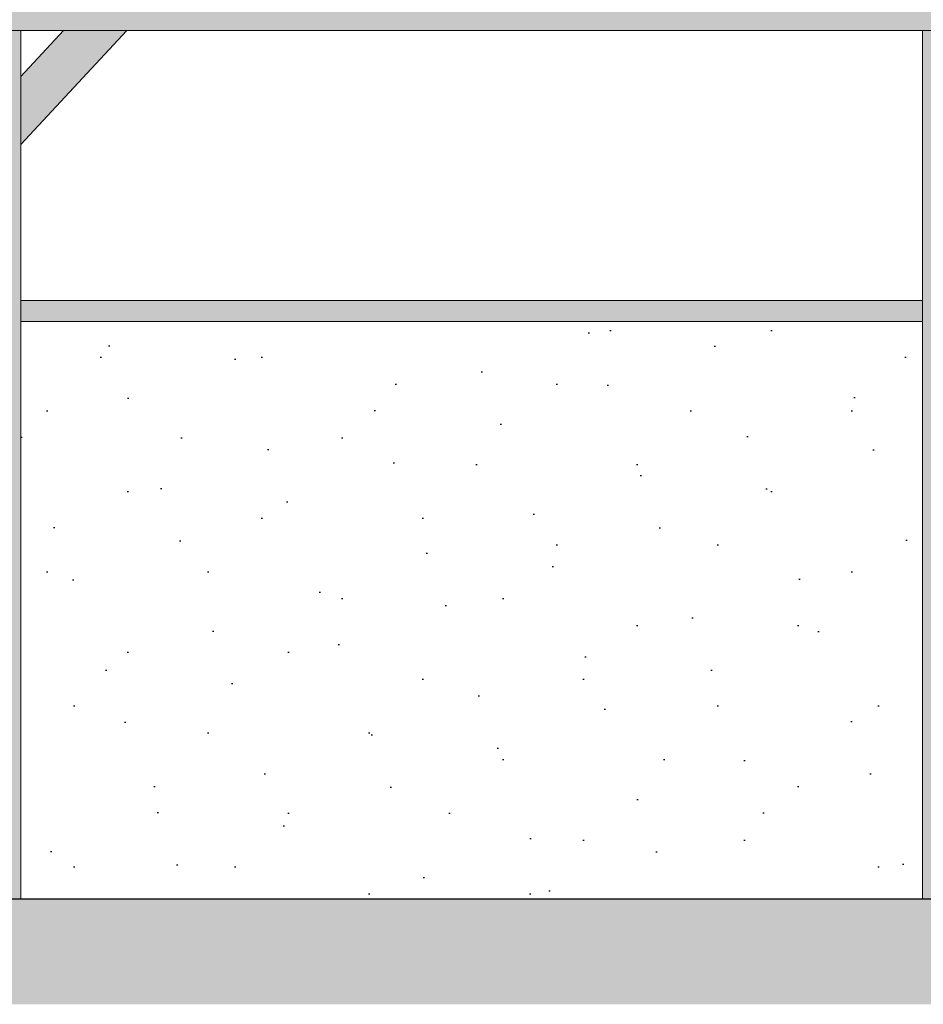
# Model space of a CAD drawing. Extents: x -547885 to -186295, y -25370 to 156194.
# Tile 234 of 256: x -366566 to -364422, y -20600 to -18264. Entities that reach past the tile are written whole.
import ezdxf

# ---------------------------------------------------------------- set-up
doc = ezdxf.new("R2010")
doc.units = 0
doc.header["$MEASUREMENT"] = 0
for name, color, linetype, lineweight in [('Arch stropy_Nr_Pióra__1', 7, 'Continuous', 25), ('arch wypelnienia_Nr_Pióra__1', 7, 'Continuous', 25), ('arch wypelnienia_Nr_Pióra__21', 7, 'Continuous', 9), ('INWENT KONST. DREWNIANA_Nr_Pióra__21', 7, 'Continuous', 9), ('INWENT.ŚCIANY_Nr_Pióra__21', 7, 'Continuous', 9)]:
    doc.layers.add(name, color=color, linetype=linetype, lineweight=lineweight)
doc.layers.add('arch wypelnienia_Nr_Pióra__2', color=7, linetype='Continuous', lineweight=13, true_color=0x7f7f7f)

msp = doc.modelspace()

# ---------------------------------------------------------------- hatches: boundary and pattern name
at = {"layer": 'arch wypelnienia_Nr_Pióra__1', "linetype": 'Continuous'}
h = msp.add_hatch(dxfattribs=at)
h.set_pattern_fill('Carpet', color=256, style=0, pattern_type=2)
h.set_pattern_definition([(45, (0, 600), (-190.91883, 190.91883), [0, -180, 0, -270]), (110, (600, 600), (253.717, 92.34544), [0, -132, 0, -228])])
h.paths.add_polyline_path([(-366563.3, -20349.6), (-364423.3, -20349.6), (-364423.3, -18979.6), (-366563.3, -18979.6)], flags=0)
at = {"layer": 'arch wypelnienia_Nr_Pióra__2', "linetype": 'Continuous', "lineweight": 0, "true_color": 0x3f3f3f}
h = msp.add_hatch(color=250, dxfattribs=at)
h.paths.add_polyline_path([(-366883.3, -18289.6), (-366683.3, -18289.6), (-366683.3, -20349.6), (-366563.3, -20349.6), (-366563.3, -18559.6), (-366311.3, -18289.6), (-364423.3, -18289.6), (-364423.3, -20349.6), (-364303.3, -20349.6), (-364303.3, -18289.6), (-362165.3, -18289.6), (-361913.3, -18559.6), (-361913.3, -20349.6), (-361793.3, -20349.6), (-361793.3, -18559.6), (-361541.3, -18289.6), (-359413.3, -18289.6), (-359413.3, -20345.4), (-359293.3, -20345), (-359293.3, -18289.6), (-357155.3, -18289.6), (-356903.3, -18559.6), (-356903.3, -20336.9), (-356783.3, -20336.5), (-356783.3, -18559.6), (-356531.3, -18289.6), (-354413.3, -18289.6), (-354413.3, -20328.5), (-354293.3, -20328), (-354293.3, -18289.6), (-352225.3, -18289.6), (-351973.3, -18559.6), (-351973.3, -20320.2), (-351903.3, -20320), (-351903.3, -18559.6), (-351903.3, -18289.6), (-351903.3, -18215.9), (-366883.3, -18215.9)], flags=0)
h.paths.add_polyline_path([(-366461.8, -18289.6), (-366563.3, -18398.4), (-366563.3, -18289.6)], flags=0)
h.paths.add_polyline_path([(-362014.9, -18289.6), (-361913.3, -18289.6), (-361913.3, -18398.4)], flags=0)
h.paths.add_polyline_path([(-361793.3, -18398.4), (-361793.3, -18289.6), (-361691.8, -18289.6)], flags=0)
h.paths.add_polyline_path([(-356903.3, -18398.4), (-357004.9, -18289.6), (-356903.3, -18289.6)], flags=0)
h.paths.add_polyline_path([(-356783.3, -18398.4), (-356783.3, -18289.6), (-356681.8, -18289.6)], flags=0)
h.paths.add_polyline_path([(-352074.9, -18289.6), (-351973.3, -18289.6), (-351973.3, -18398.4)], flags=0)
at = {"layer": 'arch wypelnienia_Nr_Pióra__2', "linetype": 'Continuous'}
msp.add_hatch(color=256, dxfattribs=at).paths.add_polyline_path([(-366563.3, -18979.6), (-364423.3, -18979.6), (-364423.3, -18929.6), (-366563.3, -18929.6)], flags=0)
at = {"layer": 'arch wypelnienia_Nr_Pióra__21', "linetype": 'Continuous'}
msp.add_hatch(color=256, dxfattribs=at).paths.add_polyline_path([(-370973.3, -20599.6), (-360763.3, -20599.6), (-352152.6, -20570.5), (-352152.7, -20599.6), (-350083.3, -20599.6), (-350083.3, -20359.6), (-351903.3, -20359.6), (-351903.3, -20320), (-360763.3, -20349.6), (-370973.3, -20349.6)], flags=0)

# ---------------------------------------------------------------- linework, layer by layer
at = {"layer": 'Arch stropy_Nr_Pióra__1', "linetype": 'Continuous'}
msp.add_line((-371568.5, -20349.6), (-360663.3, -20349.6), dxfattribs=at)
at = {"layer": 'INWENT KONST. DREWNIANA_Nr_Pióra__21', "linetype": 'Continuous'}
for p, q in [((-366883.3, -18289.6), (-351903.3, -18289.6)), ((-366563.3, -18398.4), (-366461.8, -18289.6)), ((-366563.3, -18559.6), (-366311.3, -18289.6)), ((-366563.3, -18289.6), (-366563.3, -20349.6)), ((-364423.3, -18289.6), (-364423.3, -20349.6))]:
    msp.add_line(p, q, dxfattribs=at)
at = {"layer": 'INWENT.ŚCIANY_Nr_Pióra__21', "linetype": 'Continuous'}
for p, q in [((-364423.3, -18929.6), (-366563.3, -18929.6)), ((-364423.3, -18979.6), (-366563.3, -18979.6))]:
    msp.add_line(p, q, dxfattribs=at)

doc.saveas('drawing.dxf')
